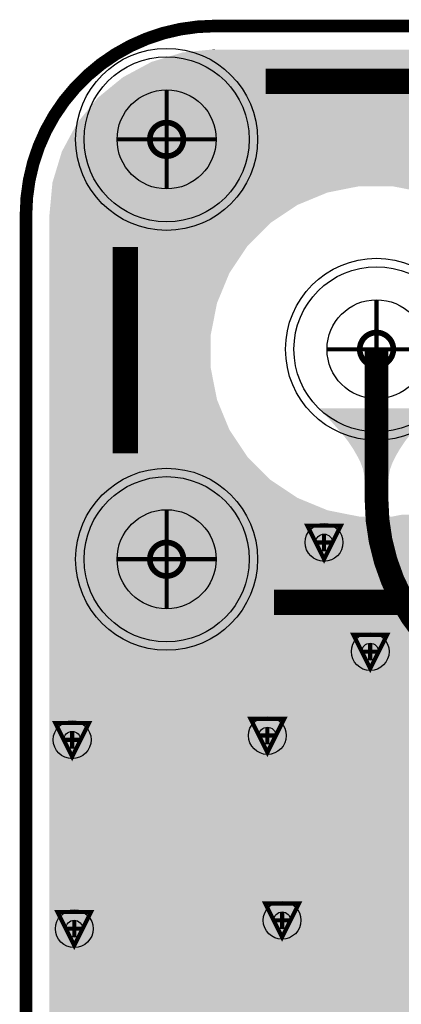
# Model space of a CAD drawing. Extents: x -0.05 to 0.95, y -0.15 to 2.1.
# Tile 168 of 188: x -0.05 to 0.13, y 1.63 to 2.1. Entities that reach past the tile are written whole.
import ezdxf

# ---------------------------------------------------------------- set-up
doc = ezdxf.new("R2010")
doc.units = 0
doc.layers.get('0').update_dxf_attribs({"linetype": 'CONTINUOUS'})
for name, color, linetype in [('LTE_IOT_23_CLICK_V101A_G1', 7, 'CONTINUOUS'), ('LTE_IOT_23_CLICK_V101A_G2', 6, 'CONTINUOUS'), ('LTE_IOT_23_CLICK_V101A_GBL', 1, 'CONTINUOUS'), ('LTE_IOT_23_CLICK_V101A_GBO', 4, 'CONTINUOUS'), ('LTE_IOT_23_CLICK_V101A_GBS', 5, 'CONTINUOUS'), ('LTE_IOT_23_CLICK_V101A_GD1', 10, 'CONTINUOUS'), ('LTE_IOT_23_CLICK_V101A_GG1', 14, 'CONTINUOUS'), ('LTE_IOT_23_CLICK_V101A_GKO', 9, 'CONTINUOUS'), ('LTE_IOT_23_CLICK_V101A_GTL', 12, 'CONTINUOUS'), ('LTE_IOT_23_CLICK_V101A_GTO', 11, 'CONTINUOUS'), ('LTE_IOT_23_CLICK_V101A_GTS', 8, 'CONTINUOUS'), ('LTE_IOT_23_CLICK_V101A_TXT', 15, 'CONTINUOUS')]:
    doc.layers.add(name, color=color, linetype=linetype)

# ---------------------------------------------------------------- blocks, each defined once
blk = doc.blocks.new('ROUND_5')
blk.add_circle((0, 0), 0.03935)
blk = doc.blocks.new('ROUND_6')
blk.add_circle((0, 0), 0.009)
blk = doc.blocks.new('ROUND_81')
blk.add_circle((0, 0), 0.04335)
blk = doc.blocks.new('ROUND_3')
blk.add_circle((0, 0), 0.004)
blk = doc.blocks.new('ROUND_150')
blk.add_circle((0, 0), 0.0236)

msp = doc.modelspace()

# ---------------------------------------------------------------- linework, layer by layer
at = {"layer": 'LTE_IOT_23_CLICK_V101A_G1'}
for points in [[(0.0098, 2.0829), (0.0246, 2.0874), (0.8902, 2.0829), (0.8754, 2.0874)], [(0.0246, 2.0874), (0.03869, 2.0888), (0.8754, 2.0874), (0.86131, 2.0888)], [(0.03869, 2.0888), (0.0397, 2.0889), (0.04, 2.0888), (0.0397, 2.0889)], [(-0.0038, 2.0756), (0.0098, 2.0829), (0.9038, 2.0756), (0.8902, 2.0829)], [(-0.0158, 2.0658), (-0.0038, 2.0756), (0.9158, 2.0658), (0.9038, 2.0756)], [(-0.0256, 2.0538), (-0.0158, 2.0658), (0.9256, 2.0538), (0.9158, 2.0658)], [(-0.0329, 2.0402), (-0.0256, 2.0538), (0.9329, 2.0402), (0.9256, 2.0538)], [(-0.0374, 2.0254), (-0.0329, 2.0402), (0.9374, 2.0254), (0.9329, 2.0402)], [(-0.03784, 2.0207), (-0.03756, 2.0237), (0.0937, 2.0207), (0.1089, 2.0237)], [(-0.03756, 2.0237), (-0.03746, 2.0247), (0.76513, 2.0237), (0.7702, 2.0247)], [(-0.03746, 2.0247), (-0.0374, 2.0254), (0.93746, 2.0247), (0.9374, 2.0254)], [(0.1346, 2.0217), (0.1244, 2.0237), (0.755, 2.0217), (0.76513, 2.0237)], [(-0.03838, 2.0148), (-0.03784, 2.0207), (0.0794, 2.0148), (0.0937, 2.0207)], [(-0.0388, 2.0103), (-0.03838, 2.0148), (0.07265, 2.0103), (0.0794, 2.0148)], [(-0.0388, 2.0062), (-0.0388, 2.0103), (0.0665, 2.0062), (0.07265, 2.0103)], [(-0.0388, 1.9952), (-0.0388, 2.0062), (0.0555, 1.9952), (0.0665, 2.0062)], [(-0.0388, 1.9823), (-0.0388, 1.9952), (0.0469, 1.9823), (0.0555, 1.9952)], [(-0.0388, 1.968), (-0.0388, 1.9823), (0.041, 1.968), (0.0469, 1.9823)], [(-0.0388, 1.9528), (-0.0388, 1.968), (0.038, 1.9528), (0.041, 1.968)], [(-0.0388, 1.9372), (-0.0388, 1.9528), (0.038, 1.9372), (0.038, 1.9528)], [(-0.0388, 1.922), (-0.0388, 1.9372), (0.041, 1.922), (0.038, 1.9372)], [(-0.0388, 1.9077), (-0.0388, 1.922), (0.0469, 1.9077), (0.041, 1.922)], [(-0.0388, 1.8948), (-0.0388, 1.9077), (0.0555, 1.8948), (0.0469, 1.9077)], [(-0.0388, 1.8838), (-0.0388, 1.8948), (0.0665, 1.8838), (0.0555, 1.8948)], [(-0.0388, 1.8752), (-0.0388, 1.8838), (0.0794, 1.8752), (0.0665, 1.8838)], [(-0.0388, 1.8693), (-0.0388, 1.8752), (0.0937, 1.8693), (0.0794, 1.8752)], [(-0.0388, 1.8663), (-0.0388, 1.8693), (0.1089, 1.8663), (0.0937, 1.8693)], [(0.1244, 1.8663), (0.1295, 1.8673), (0.9388, 1.8663), (0.9388, 1.8673)], [(-0.0388, 1.5763), (-0.0388, 1.8663), (0.9388, 1.5763), (0.9388, 1.8663)]]:
    msp.add_solid(points, dxfattribs=at)
at = {"layer": 'LTE_IOT_23_CLICK_V101A_G2'}
for points in [[(0.0098, 2.0829), (0.0246, 2.0874), (0.8902, 2.0829), (0.8754, 2.0874)], [(0.0246, 2.0874), (0.03869, 2.0888), (0.8754, 2.0874), (0.86131, 2.0888)], [(0.03869, 2.0888), (0.0397, 2.0889), (0.04, 2.0888), (0.0397, 2.0889)], [(-0.0038, 2.0756), (0.0098, 2.0829), (0.9038, 2.0756), (0.8902, 2.0829)], [(-0.0158, 2.0658), (-0.0038, 2.0756), (0.9158, 2.0658), (0.9038, 2.0756)], [(-0.0256, 2.0538), (-0.0158, 2.0658), (0.9256, 2.0538), (0.9158, 2.0658)], [(-0.0329, 2.0402), (-0.0256, 2.0538), (0.9329, 2.0402), (0.9256, 2.0538)], [(-0.0374, 2.0254), (-0.0329, 2.0402), (0.9374, 2.0254), (0.9329, 2.0402)], [(-0.03784, 2.0207), (-0.03756, 2.0237), (0.0937, 2.0207), (0.1089, 2.0237)], [(-0.03756, 2.0237), (-0.03746, 2.0247), (0.76513, 2.0237), (0.7702, 2.0247)], [(-0.03746, 2.0247), (-0.0374, 2.0254), (0.93746, 2.0247), (0.9374, 2.0254)], [(0.1346, 2.0217), (0.1244, 2.0237), (0.755, 2.0217), (0.76513, 2.0237)], [(-0.03838, 2.0148), (-0.03784, 2.0207), (0.0794, 2.0148), (0.0937, 2.0207)], [(-0.0388, 2.0103), (-0.03838, 2.0148), (0.07265, 2.0103), (0.0794, 2.0148)], [(-0.0388, 2.0062), (-0.0388, 2.0103), (0.0665, 2.0062), (0.07265, 2.0103)], [(-0.0388, 1.9952), (-0.0388, 2.0062), (0.0555, 1.9952), (0.0665, 2.0062)], [(-0.0388, 1.9823), (-0.0388, 1.9952), (0.0469, 1.9823), (0.0555, 1.9952)], [(-0.0388, 1.968), (-0.0388, 1.9823), (0.041, 1.968), (0.0469, 1.9823)], [(-0.0388, 1.9528), (-0.0388, 1.968), (0.038, 1.9528), (0.041, 1.968)], [(-0.0388, 1.9372), (-0.0388, 1.9528), (0.038, 1.9372), (0.038, 1.9528)], [(-0.0388, 1.922), (-0.0388, 1.9372), (0.041, 1.922), (0.038, 1.9372)], [(-0.0388, 1.9077), (-0.0388, 1.922), (0.0469, 1.9077), (0.041, 1.922)], [(-0.0388, 1.8948), (-0.0388, 1.9077), (0.0555, 1.8948), (0.0469, 1.9077)], [(-0.0388, 1.8838), (-0.0388, 1.8948), (0.0665, 1.8838), (0.0555, 1.8948)], [(-0.0388, 1.8752), (-0.0388, 1.8838), (0.0794, 1.8752), (0.0665, 1.8838)], [(-0.0388, 1.8693), (-0.0388, 1.8752), (0.0937, 1.8693), (0.0794, 1.8752)], [(-0.0388, 1.8663), (-0.0388, 1.8693), (0.1089, 1.8663), (0.0937, 1.8693)], [(0.1244, 1.8663), (0.1295, 1.8673), (0.9388, 1.8663), (0.9388, 1.8673)], [(-0.0388, 1.6082), (-0.0388, 1.8663), (0.9388, 1.6082), (0.9388, 1.8663)]]:
    msp.add_solid(points, dxfattribs=at)
at = {"layer": 'LTE_IOT_23_CLICK_V101A_GBL'}
for points in [[(0.0098, 2.0829), (0.0246, 2.0874), (0.8902, 2.0829), (0.8754, 2.0874)], [(0.0246, 2.0874), (0.03869, 2.0888), (0.8754, 2.0874), (0.86131, 2.0888)], [(0.03869, 2.0888), (0.0397, 2.0889), (0.04, 2.0888), (0.0397, 2.0889)], [(-0.0038, 2.0756), (0.0098, 2.0829), (0.9038, 2.0756), (0.8902, 2.0829)], [(-0.0158, 2.0658), (-0.0038, 2.0756), (0.9158, 2.0658), (0.9038, 2.0756)], [(-0.0256, 2.0538), (-0.0158, 2.0658), (0.9256, 2.0538), (0.9158, 2.0658)], [(-0.0329, 2.0402), (-0.0256, 2.0538), (0.9329, 2.0402), (0.9256, 2.0538)], [(-0.0374, 2.0254), (-0.0329, 2.0402), (0.9374, 2.0254), (0.9329, 2.0402)], [(-0.03784, 2.0207), (-0.03756, 2.0237), (0.0937, 2.0207), (0.1089, 2.0237)], [(-0.03756, 2.0237), (-0.03746, 2.0247), (0.76513, 2.0237), (0.7702, 2.0247)], [(-0.03746, 2.0247), (-0.0374, 2.0254), (0.93746, 2.0247), (0.9374, 2.0254)], [(0.1346, 2.0217), (0.1244, 2.0237), (0.755, 2.0217), (0.76513, 2.0237)], [(-0.03838, 2.0148), (-0.03784, 2.0207), (0.0794, 2.0148), (0.0937, 2.0207)], [(-0.0388, 2.0103), (-0.03838, 2.0148), (0.07265, 2.0103), (0.0794, 2.0148)], [(-0.0388, 2.0062), (-0.0388, 2.0103), (0.0665, 2.0062), (0.07265, 2.0103)], [(-0.0388, 1.9952), (-0.0388, 2.0062), (0.0555, 1.9952), (0.0665, 2.0062)], [(-0.0388, 1.9823), (-0.0388, 1.9952), (0.0469, 1.9823), (0.0555, 1.9952)], [(-0.0388, 1.968), (-0.0388, 1.9823), (0.041, 1.968), (0.0469, 1.9823)], [(-0.0388, 1.9528), (-0.0388, 1.968), (0.038, 1.9528), (0.041, 1.968)], [(-0.0388, 1.9372), (-0.0388, 1.9528), (0.038, 1.9372), (0.038, 1.9528)], [(-0.0388, 1.922), (-0.0388, 1.9372), (0.041, 1.922), (0.038, 1.9372)], [(-0.0388, 1.9077), (-0.0388, 1.922), (0.0469, 1.9077), (0.041, 1.922)], [(-0.0388, 1.8948), (-0.0388, 1.9077), (0.0555, 1.8948), (0.0469, 1.9077)], [(-0.0388, 1.8838), (-0.0388, 1.8948), (0.0665, 1.8838), (0.0555, 1.8948)], [(-0.0388, 1.8752), (-0.0388, 1.8838), (0.0794, 1.8752), (0.0665, 1.8838)], [(-0.0388, 1.8693), (-0.0388, 1.8752), (0.0937, 1.8693), (0.0794, 1.8752)], [(-0.0388, 1.8663), (-0.0388, 1.8693), (0.1089, 1.8663), (0.0937, 1.8693)], [(0.1244, 1.8663), (0.1295, 1.8673), (0.9388, 1.8663), (0.9388, 1.8673)], [(-0.0388, 1.5859), (-0.0388, 1.8663), (0.9388, 1.5859), (0.9388, 1.8663)]]:
    msp.add_solid(points, dxfattribs=at)
at = {"layer": 'LTE_IOT_23_CLICK_V101A_GBO', "const_width": 0.012}
for points in [[(0.0642, 2.0736), (0.1705, 2.0736)], [(-0.0027, 1.8964), (-0.0027, 1.9948)], [(0.0682, 1.8255), (0.1666, 1.8255)]]:
    msp.add_lwpolyline(points, dxfattribs=at)
at = {"layer": 'LTE_IOT_23_CLICK_V101A_GD1', "const_width": 0.0027}
for points in [[(0.009, 2.046, 1), (0.025, 2.046, 1)], [(0.109, 1.946, 1), (0.125, 1.946, 1)], [(0.009, 1.846, 1), (0.025, 1.846, 1)]]:
    msp.add_lwpolyline(points, format="xyb", close=True, dxfattribs=at)
at = {"layer": 'LTE_IOT_23_CLICK_V101A_GD1', "const_width": 0.002}
for points in [[(0.092, 1.846), (0.084, 1.862), (0.1, 1.862), (0.092, 1.846)], [(0.114, 1.794), (0.106, 1.81), (0.122, 1.81), (0.114, 1.794)], [(-0.028, 1.752), (-0.036, 1.768), (-0.02, 1.768), (-0.028, 1.752)], [(0.065, 1.754), (0.057, 1.77), (0.073, 1.77), (0.065, 1.754)], [(0.072, 1.666), (0.064, 1.682), (0.08, 1.682), (0.072, 1.666)], [(-0.027, 1.662), (-0.035, 1.678), (-0.019, 1.678), (-0.027, 1.662)]]:
    msp.add_lwpolyline(points, dxfattribs=at)
at = {"layer": 'LTE_IOT_23_CLICK_V101A_GG1', "const_width": 0.002}
for points in [[(0.017, 2.0224), (0.017, 2.0696)], [(-0.0066, 2.046), (0.0406, 2.046)], [(0.117, 1.9224), (0.117, 1.9696)], [(0.0934, 1.946), (0.1406, 1.946)], [(0.017, 1.8224), (0.017, 1.8696)], [(0.092, 1.85), (0.092, 1.858)], [(0.088, 1.854), (0.096, 1.854)], [(-0.0066, 1.846), (0.0406, 1.846)], [(0.114, 1.798), (0.114, 1.806)], [(0.11, 1.802), (0.118, 1.802)], [(-0.028, 1.756), (-0.028, 1.764)], [(0.065, 1.758), (0.065, 1.766)], [(-0.032, 1.76), (-0.024, 1.76)], [(0.061, 1.762), (0.069, 1.762)], [(-0.027, 1.666), (-0.027, 1.674)], [(0.068, 1.674), (0.076, 1.674)], [(0.072, 1.67), (0.072, 1.678)], [(-0.031, 1.67), (-0.023, 1.67)]]:
    msp.add_lwpolyline(points, dxfattribs=at)
at = {"layer": 'LTE_IOT_23_CLICK_V101A_GKO', "const_width": 0.006}
msp.add_lwpolyline([(0.04, 2.1, 0.414214), (-0.05, 2.01)], format="xyb", dxfattribs=at)
for points in [[(0.04, 2.1), (0.86, 2.1)], [(-0.05, -0.15), (-0.05, 2.01)]]:
    msp.add_lwpolyline(points, dxfattribs=at)
at = {"layer": 'LTE_IOT_23_CLICK_V101A_GTL', "const_width": 0.0113}
msp.add_lwpolyline([(0.117, 1.8744), (0.117, 1.946)], dxfattribs=at)
msp.add_lwpolyline([(0.117, 1.8744, 0.198912), (0.14629, 1.80369)], format="xyb", dxfattribs=at)
at = {"layer": 'LTE_IOT_23_CLICK_V101A_GTL'}
for points in [[(0.0098, 2.0829), (0.0246, 2.0874), (0.8902, 2.0829), (0.8754, 2.0874)], [(0.0246, 2.0874), (0.03869, 2.0888), (0.8754, 2.0874), (0.86131, 2.0888)], [(0.03869, 2.0888), (0.0397, 2.0889), (0.04, 2.0888), (0.0397, 2.0889)], [(-0.0038, 2.0756), (0.0098, 2.0829), (0.9038, 2.0756), (0.8902, 2.0829)], [(-0.0158, 2.0658), (-0.0038, 2.0756), (0.9158, 2.0658), (0.9038, 2.0756)], [(-0.0256, 2.0538), (-0.0158, 2.0658), (0.9256, 2.0538), (0.9158, 2.0658)], [(-0.0329, 2.0402), (-0.0256, 2.0538), (0.9329, 2.0402), (0.9256, 2.0538)], [(-0.0374, 2.0254), (-0.0329, 2.0402), (0.9374, 2.0254), (0.9329, 2.0402)], [(-0.03784, 2.0207), (-0.03756, 2.0237), (0.0937, 2.0207), (0.1089, 2.0237)], [(-0.03756, 2.0237), (-0.03746, 2.0247), (0.76513, 2.0237), (0.7702, 2.0247)], [(-0.03746, 2.0247), (-0.0374, 2.0254), (0.93746, 2.0247), (0.9374, 2.0254)], [(0.1346, 2.0217), (0.1244, 2.0237), (0.755, 2.0217), (0.76513, 2.0237)], [(-0.03838, 2.0148), (-0.03784, 2.0207), (0.0794, 2.0148), (0.0937, 2.0207)], [(-0.0388, 2.0103), (-0.03838, 2.0148), (0.07265, 2.0103), (0.0794, 2.0148)], [(-0.0388, 2.0062), (-0.0388, 2.0103), (0.0665, 2.0062), (0.07265, 2.0103)], [(-0.0388, 1.9952), (-0.0388, 2.0062), (0.0555, 1.9952), (0.0665, 2.0062)], [(-0.0388, 1.9823), (-0.0388, 1.9952), (0.0469, 1.9823), (0.0555, 1.9952)], [(-0.0388, 1.968), (-0.0388, 1.9823), (0.041, 1.968), (0.0469, 1.9823)], [(-0.0388, 1.9528), (-0.0388, 1.968), (0.038, 1.9528), (0.041, 1.968)], [(-0.0388, 1.9372), (-0.0388, 1.9528), (0.038, 1.9372), (0.038, 1.9528)], [(-0.0388, 1.922), (-0.0388, 1.9372), (0.041, 1.922), (0.038, 1.9372)], [(-0.0388, 1.9077), (-0.0388, 1.922), (0.0469, 1.9077), (0.041, 1.922)], [(0.0936, 1.9137), (0.0894, 1.9179), (0.1404, 1.9137), (0.1446, 1.9179)], [(0.0894, 1.9179), (0.0894, 1.9179), (0.1446, 1.9179), (0.0894, 1.9179)], [(0.1006, 1.9058), (0.0936, 1.9137), (0.1334, 1.9058), (0.1404, 1.9137)], [(-0.0388, 1.8948), (-0.0388, 1.9077), (0.0555, 1.8948), (0.0469, 1.9077)], [(0.1035, 1.9021), (0.1006, 1.9058), (0.1305, 1.9021), (0.1334, 1.9058)], [(0.1059, 1.8985), (0.1035, 1.9021), (0.1281, 1.8985), (0.1305, 1.9021)], [(-0.0388, 1.8838), (-0.0388, 1.8948), (0.0665, 1.8838), (0.0555, 1.8948)], [(0.1078, 1.8952), (0.1059, 1.8985), (0.1262, 1.8952), (0.1281, 1.8985)], [(0.1094, 1.892), (0.1078, 1.8952), (0.1246, 1.892), (0.1262, 1.8952)], [(0.1105, 1.889), (0.1094, 1.892), (0.1235, 1.889), (0.1246, 1.892)], [(0.1111, 1.8861), (0.1105, 1.889), (0.1229, 1.8861), (0.1235, 1.889)], [(0.1113, 1.8834), (0.1111, 1.8861), (0.1226, 1.8834), (0.1229, 1.8861)], [(-0.0388, 1.8752), (-0.0388, 1.8838), (0.0794, 1.8752), (0.0665, 1.8838)], [(-0.0388, 1.8693), (-0.0388, 1.8752), (0.0937, 1.8693), (0.0794, 1.8752)], [(-0.0388, 1.8673), (-0.0388, 1.8693), (0.1036, 1.8673), (0.0937, 1.8693)], [(-0.0388, 1.8566), (-0.0388, 1.8673), (0.1044, 1.8566), (0.1036, 1.8673)], [(-0.0388, 1.8392), (-0.0388, 1.8566), (0.1086, 1.8392), (0.1044, 1.8566)], [(-0.0388, 1.8227), (-0.0388, 1.8392), (0.1154, 1.8227), (0.1086, 1.8392)], [(-0.0388, 1.8074), (-0.0388, 1.8227), (0.1248, 1.8074), (0.1154, 1.8227)], [(-0.0388, 1.7938), (-0.0388, 1.8074), (0.1364, 1.7938), (0.1248, 1.8074)], [(-0.0388, 1.6474), (-0.0388, 1.7938), (0.2829, 1.6474), (0.1365, 1.7938)], [(-0.0388, 1.6471), (-0.0388, 1.6474), (0.2834, 1.6471), (0.2829, 1.6474)], [(-0.0388, 1.6345), (-0.0388, 1.6471), (0.2938, 1.6345), (0.2834, 1.6471)], [(-0.0388, 1.6195), (-0.0388, 1.6345), (0.3017, 1.6195), (0.2938, 1.6345)]]:
    msp.add_solid(points, dxfattribs=at)
at = {"layer": 'LTE_IOT_23_CLICK_V101A_GTO', "const_width": 0.012}
for points in [[(0.0642, 2.0736), (0.1705, 2.0736)], [(-0.0027, 1.8964), (-0.0027, 1.9948)], [(0.0682, 1.8255), (0.1666, 1.8255)]]:
    msp.add_lwpolyline(points, dxfattribs=at)

# ---------------------------------------------------------------- block references
at = {"layer": 'LTE_IOT_23_CLICK_V101A_G1'}
for name, p in [('ROUND_5', (0.017, 2.046)), ('ROUND_5', (0.017, 1.846)), ('ROUND_6', (0.092, 1.854)), ('ROUND_6', (0.114, 1.802)), ('ROUND_6', (-0.028, 1.76)), ('ROUND_6', (0.065, 1.762)), ('ROUND_6', (0.072, 1.674)), ('ROUND_6', (-0.027, 1.67))]:
    msp.add_blockref(name, p, dxfattribs=at)
at = {"layer": 'LTE_IOT_23_CLICK_V101A_G2'}
for name, p in [('ROUND_5', (0.017, 2.046)), ('ROUND_5', (0.017, 1.846)), ('ROUND_6', (0.092, 1.854)), ('ROUND_6', (0.114, 1.802)), ('ROUND_6', (-0.028, 1.76)), ('ROUND_6', (0.065, 1.762)), ('ROUND_6', (0.072, 1.674)), ('ROUND_6', (-0.027, 1.67))]:
    msp.add_blockref(name, p, dxfattribs=at)
at = {"layer": 'LTE_IOT_23_CLICK_V101A_GBL'}
for name, p in [('ROUND_5', (0.017, 2.046)), ('ROUND_5', (0.117, 1.946)), ('ROUND_5', (0.017, 1.846)), ('ROUND_6', (0.092, 1.854)), ('ROUND_6', (0.114, 1.802)), ('ROUND_6', (-0.028, 1.76)), ('ROUND_6', (0.065, 1.762)), ('ROUND_6', (0.072, 1.674)), ('ROUND_6', (-0.027, 1.67))]:
    msp.add_blockref(name, p, dxfattribs=at)
at = {"layer": 'LTE_IOT_23_CLICK_V101A_GBS'}
for p in [(0.017, 2.046), (0.117, 1.946), (0.017, 1.846)]:
    msp.add_blockref('ROUND_81', p, dxfattribs=at)
at = {"layer": 'LTE_IOT_23_CLICK_V101A_GTL'}
for name, p in [('ROUND_5', (0.017, 2.046)), ('ROUND_5', (0.117, 1.946)), ('ROUND_5', (0.017, 1.846)), ('ROUND_6', (0.092, 1.854)), ('ROUND_6', (0.114, 1.802)), ('ROUND_6', (-0.028, 1.76)), ('ROUND_6', (0.065, 1.762)), ('ROUND_6', (0.072, 1.674)), ('ROUND_6', (-0.027, 1.67))]:
    msp.add_blockref(name, p, dxfattribs=at)
at = {"layer": 'LTE_IOT_23_CLICK_V101A_GTS'}
for p in [(0.017, 2.046), (0.117, 1.946), (0.017, 1.846)]:
    msp.add_blockref('ROUND_81', p, dxfattribs=at)
at = {"layer": 'LTE_IOT_23_CLICK_V101A_TXT'}
for name, p in [('ROUND_150', (0.017, 2.046)), ('ROUND_150', (0.117, 1.946)), ('ROUND_150', (0.017, 1.846)), ('ROUND_3', (0.092, 1.854)), ('ROUND_3', (0.114, 1.802)), ('ROUND_3', (-0.028, 1.76)), ('ROUND_3', (0.065, 1.762)), ('ROUND_3', (0.072, 1.674)), ('ROUND_3', (-0.027, 1.67))]:
    msp.add_blockref(name, p, dxfattribs=at)

doc.saveas('drawing.dxf')
